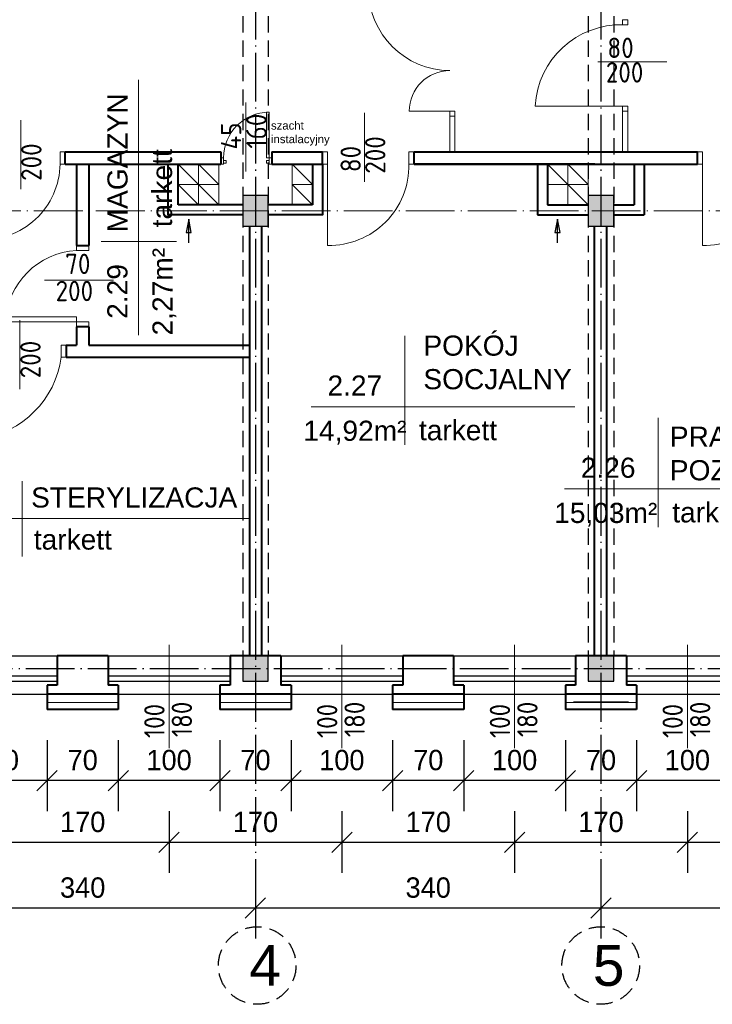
# Model space of a CAD drawing. Header units: millimetres. Extents: x -32003 to -19505, y 17931 to 29358.
# Tile 17 of 92: x -30806 to -30124, y 26534 to 27502. Entities that reach past the tile are written whole.
import ezdxf

# ---------------------------------------------------------------- set-up
doc = ezdxf.new("R2010")
doc.units = ezdxf.units.MM
doc.header["$PDMODE"] = 3
for name, pattern in [('ACAD_ISO03W100', [30, 12, -18]), ('ACAD_ISO04W100', [30.5, 24, -3, 0.5, -3]), ('KRESKOWA_X2', [12, 8, -4])]:
    doc.linetypes.add(name, pattern=pattern)
for name, color, linetype, lineweight in [('_wymiary', 1, 'Continuous', 9), ('drzwi', 140, 'Continuous', 13), ('KOMINY', 43, 'Continuous', 15), ('NR', 7, 'Continuous', 13), ('opisy drzwi', 40, 'Continuous', 13), ('opisy pom', 3, 'Continuous', 18), ('sciany', 4, 'Continuous', 40), ('symetria', 7, 'ACAD_ISO03W100', 5), ('SZRAF', 51, 'Continuous', 9), ('słupy', 2, 'Continuous', 30), ('ula-szraf', 40, 'Continuous', 9), ('ściana', 4, 'Continuous', 40)]:
    doc.layers.add(name, color=color, linetype=linetype, lineweight=lineweight)
doc.styles.add('ISO', font='isocp.shx')
doc.styles.add('ROMANS', font='ROMANS')
doc.styles.add('style1', font='ARIAL.TTF')
doc.styles.add('SYSTEM', font='TXT')
doc.linetypes.add('BATTING', pattern='A,0.0001,-0.1,[134,ltypeshp.shx,S=0.1,R=0,X=-0.1,Y=0],-0.2,[134,ltypeshp.shx,S=0.1,R=180,X=0.1,Y=0],-0.1', length=0.4001)
doc.dimstyles.new('Jacek2', dxfattribs={"dimscale": 2, "dimtxt": 10, "dimasz": 10, "dimexe": 15, "dimexo": 15, "dimgap": 5, "dimtad": 1, "dimdec": 0, "dimrnd": 0.5, "dimzin": 0, "dimdsep": 46, "dimtxsty": 'Standard', "dimblk": 'OBLIQUE', "dimcen": 0, "dimdle": 5, "dimadec": 1, "dimazin": 0, "dimtfac": 1, "dimtdec": 0, "dimtofl": 0, "dimtmove": 0, "dimatfit": 3, "dimfxl": 0, "dimtolj": 1, "dimtzin": 0, "dimarcsym": 0})

# ---------------------------------------------------------------- blocks, each defined once
blk = doc.blocks.new('_OBLIQUE')
at = {"color": 0, "linetype": 'ByBlock'}
blk.add_line((-0.5, -0.5), (0.5, 0.5), dxfattribs=at)
blk = doc.blocks.new('*D612')
at = {"layer": '_wymiary', "color": 0, "lineweight": -2}
for p, q in [((-30198.67, 26793.45), (-30198.67, 26723.65)), ((-30098.67, 26793.45), (-30098.67, 26723.65)), ((-30088.67, 26753.65), (-30208.67, 26753.65))]:
    blk.add_line(p, q, dxfattribs=at)
at = {"layer": 'Defpoints', "color": 0}
for p in [(-30198.67, 26823.45), (-30098.67, 26823.45), (-30198.67, 26753.65)]:
    blk.add_point(p, dxfattribs=at)
at = {"layer": '_wymiary', "color": 0, "lineweight": -2, "xscale": 20, "yscale": 20, "zscale": 20, "rotation": 180}
blk.add_blockref('_OBLIQUE', (-30198.67, 26753.65), dxfattribs=at)
at = {"layer": '_wymiary', "color": 0, "lineweight": -2, "xscale": 20, "yscale": 20, "zscale": 20}
blk.add_blockref('_OBLIQUE', (-30098.67, 26753.65), dxfattribs=at)
at = {"layer": '_wymiary', "color": 0, "insert": (-30148.67, 26773.65), "char_height": 20, "attachment_point": 5}
blk.add_mtext('\\A1;100', dxfattribs=at)
blk = doc.blocks.new('*D613')
at = {"layer": '_wymiary', "color": 0, "lineweight": -2}
for p, q in [((-30268.67, 26793.45), (-30268.67, 26723.65)), ((-30198.67, 26793.45), (-30198.67, 26723.65)), ((-30188.67, 26753.65), (-30278.67, 26753.65))]:
    blk.add_line(p, q, dxfattribs=at)
at = {"layer": 'Defpoints', "color": 0}
for p in [(-30268.67, 26823.45), (-30198.67, 26823.45), (-30268.67, 26753.65)]:
    blk.add_point(p, dxfattribs=at)
at = {"layer": '_wymiary', "color": 0, "lineweight": -2, "xscale": 20, "yscale": 20, "zscale": 20, "rotation": 180}
blk.add_blockref('_OBLIQUE', (-30268.67, 26753.65), dxfattribs=at)
at = {"layer": '_wymiary', "color": 0, "lineweight": -2, "xscale": 20, "yscale": 20, "zscale": 20}
blk.add_blockref('_OBLIQUE', (-30198.67, 26753.65), dxfattribs=at)
at = {"layer": '_wymiary', "color": 0, "insert": (-30233.67, 26773.65), "char_height": 20, "attachment_point": 5}
blk.add_mtext('\\A1;70', dxfattribs=at)
blk = doc.blocks.new('*D614')
at = {"layer": '_wymiary', "color": 0, "lineweight": -2}
for p, q in [((-30368.67, 26793.45), (-30368.67, 26723.65)), ((-30268.67, 26793.45), (-30268.67, 26723.65)), ((-30258.67, 26753.65), (-30378.67, 26753.65))]:
    blk.add_line(p, q, dxfattribs=at)
at = {"layer": 'Defpoints', "color": 0}
for p in [(-30368.67, 26823.45), (-30268.67, 26823.45), (-30368.67, 26753.65)]:
    blk.add_point(p, dxfattribs=at)
at = {"layer": '_wymiary', "color": 0, "lineweight": -2, "xscale": 20, "yscale": 20, "zscale": 20, "rotation": 180}
blk.add_blockref('_OBLIQUE', (-30368.67, 26753.65), dxfattribs=at)
at = {"layer": '_wymiary', "color": 0, "lineweight": -2, "xscale": 20, "yscale": 20, "zscale": 20}
blk.add_blockref('_OBLIQUE', (-30268.67, 26753.65), dxfattribs=at)
at = {"layer": '_wymiary', "color": 0, "insert": (-30318.67, 26773.65), "char_height": 20, "attachment_point": 5}
blk.add_mtext('\\A1;100', dxfattribs=at)
blk = doc.blocks.new('*D615')
at = {"layer": '_wymiary', "color": 0, "lineweight": -2}
for p, q in [((-30438.67, 26793.45), (-30438.67, 26723.65)), ((-30368.67, 26793.45), (-30368.67, 26723.65)), ((-30358.67, 26753.65), (-30448.67, 26753.65))]:
    blk.add_line(p, q, dxfattribs=at)
at = {"layer": 'Defpoints', "color": 0}
for p in [(-30438.67, 26823.45), (-30368.67, 26823.45), (-30438.67, 26753.65)]:
    blk.add_point(p, dxfattribs=at)
at = {"layer": '_wymiary', "color": 0, "lineweight": -2, "xscale": 20, "yscale": 20, "zscale": 20, "rotation": 180}
blk.add_blockref('_OBLIQUE', (-30438.67, 26753.65), dxfattribs=at)
at = {"layer": '_wymiary', "color": 0, "lineweight": -2, "xscale": 20, "yscale": 20, "zscale": 20}
blk.add_blockref('_OBLIQUE', (-30368.67, 26753.65), dxfattribs=at)
at = {"layer": '_wymiary', "color": 0, "insert": (-30403.67, 26773.65), "char_height": 20, "attachment_point": 5}
blk.add_mtext('\\A1;70', dxfattribs=at)
blk = doc.blocks.new('*D616')
at = {"layer": '_wymiary', "color": 0, "lineweight": -2}
for p, q in [((-30538.67, 26793.45), (-30538.67, 26723.65)), ((-30438.67, 26793.45), (-30438.67, 26723.65)), ((-30428.67, 26753.65), (-30548.67, 26753.65))]:
    blk.add_line(p, q, dxfattribs=at)
at = {"layer": 'Defpoints', "color": 0}
for p in [(-30538.67, 26823.45), (-30438.67, 26823.45), (-30538.67, 26753.65)]:
    blk.add_point(p, dxfattribs=at)
at = {"layer": '_wymiary', "color": 0, "lineweight": -2, "xscale": 20, "yscale": 20, "zscale": 20, "rotation": 180}
blk.add_blockref('_OBLIQUE', (-30538.67, 26753.65), dxfattribs=at)
at = {"layer": '_wymiary', "color": 0, "lineweight": -2, "xscale": 20, "yscale": 20, "zscale": 20}
blk.add_blockref('_OBLIQUE', (-30438.67, 26753.65), dxfattribs=at)
at = {"layer": '_wymiary', "color": 0, "insert": (-30488.67, 26773.65), "char_height": 20, "attachment_point": 5}
blk.add_mtext('\\A1;100', dxfattribs=at)
blk = doc.blocks.new('*D617')
at = {"layer": '_wymiary', "color": 0, "lineweight": -2}
for p, q in [((-30608.67, 26793.45), (-30608.67, 26723.65)), ((-30538.67, 26793.45), (-30538.67, 26723.65)), ((-30528.67, 26753.65), (-30618.67, 26753.65))]:
    blk.add_line(p, q, dxfattribs=at)
at = {"layer": 'Defpoints', "color": 0}
for p in [(-30608.67, 26823.45), (-30538.67, 26823.45), (-30608.67, 26753.65)]:
    blk.add_point(p, dxfattribs=at)
at = {"layer": '_wymiary', "color": 0, "lineweight": -2, "xscale": 20, "yscale": 20, "zscale": 20, "rotation": 180}
blk.add_blockref('_OBLIQUE', (-30608.67, 26753.65), dxfattribs=at)
at = {"layer": '_wymiary', "color": 0, "lineweight": -2, "xscale": 20, "yscale": 20, "zscale": 20}
blk.add_blockref('_OBLIQUE', (-30538.67, 26753.65), dxfattribs=at)
at = {"layer": '_wymiary', "color": 0, "insert": (-30573.67, 26773.65), "char_height": 20, "attachment_point": 5}
blk.add_mtext('\\A1;70', dxfattribs=at)
blk = doc.blocks.new('*D618')
at = {"layer": '_wymiary', "color": 0, "lineweight": -2}
for p, q in [((-30708.67, 26793.45), (-30708.67, 26723.65)), ((-30608.67, 26793.45), (-30608.67, 26723.65)), ((-30598.67, 26753.65), (-30718.67, 26753.65))]:
    blk.add_line(p, q, dxfattribs=at)
at = {"layer": 'Defpoints', "color": 0}
for p in [(-30708.67, 26823.45), (-30608.67, 26823.45), (-30708.67, 26753.65)]:
    blk.add_point(p, dxfattribs=at)
at = {"layer": '_wymiary', "color": 0, "lineweight": -2, "xscale": 20, "yscale": 20, "zscale": 20, "rotation": 180}
blk.add_blockref('_OBLIQUE', (-30708.67, 26753.65), dxfattribs=at)
at = {"layer": '_wymiary', "color": 0, "lineweight": -2, "xscale": 20, "yscale": 20, "zscale": 20}
blk.add_blockref('_OBLIQUE', (-30608.67, 26753.65), dxfattribs=at)
at = {"layer": '_wymiary', "color": 0, "insert": (-30658.67, 26773.65), "char_height": 20, "attachment_point": 5}
blk.add_mtext('\\A1;100', dxfattribs=at)
blk = doc.blocks.new('*D619')
at = {"layer": '_wymiary', "color": 0, "lineweight": -2}
for p, q in [((-30778.67, 26793.45), (-30778.67, 26723.65)), ((-30708.67, 26793.45), (-30708.67, 26723.65)), ((-30698.67, 26753.65), (-30788.67, 26753.65))]:
    blk.add_line(p, q, dxfattribs=at)
at = {"layer": 'Defpoints', "color": 0}
for p in [(-30778.67, 26823.45), (-30708.67, 26823.45), (-30778.67, 26753.65)]:
    blk.add_point(p, dxfattribs=at)
at = {"layer": '_wymiary', "color": 0, "lineweight": -2, "xscale": 20, "yscale": 20, "zscale": 20, "rotation": 180}
blk.add_blockref('_OBLIQUE', (-30778.67, 26753.65), dxfattribs=at)
at = {"layer": '_wymiary', "color": 0, "lineweight": -2, "xscale": 20, "yscale": 20, "zscale": 20}
blk.add_blockref('_OBLIQUE', (-30708.67, 26753.65), dxfattribs=at)
at = {"layer": '_wymiary', "color": 0, "insert": (-30743.67, 26773.65), "char_height": 20, "attachment_point": 5}
blk.add_mtext('\\A1;70', dxfattribs=at)
blk = doc.blocks.new('*D620')
at = {"layer": '_wymiary', "color": 0, "lineweight": -2}
for p, q in [((-30878.67, 26793.45), (-30878.67, 26723.65)), ((-30778.67, 26793.45), (-30778.67, 26723.65)), ((-30768.67, 26753.65), (-30888.67, 26753.65))]:
    blk.add_line(p, q, dxfattribs=at)
at = {"layer": 'Defpoints', "color": 0}
for p in [(-30878.67, 26823.45), (-30778.67, 26823.45), (-30878.67, 26753.65)]:
    blk.add_point(p, dxfattribs=at)
at = {"layer": '_wymiary', "color": 0, "lineweight": -2, "xscale": 20, "yscale": 20, "zscale": 20, "rotation": 180}
blk.add_blockref('_OBLIQUE', (-30878.67, 26753.65), dxfattribs=at)
at = {"layer": '_wymiary', "color": 0, "lineweight": -2, "xscale": 20, "yscale": 20, "zscale": 20}
blk.add_blockref('_OBLIQUE', (-30778.67, 26753.65), dxfattribs=at)
at = {"layer": '_wymiary', "color": 0, "insert": (-30828.67, 26773.65), "char_height": 20, "attachment_point": 5}
blk.add_mtext('\\A1;100', dxfattribs=at)
blk = doc.blocks.new('*D638')
at = {"layer": '_wymiary', "color": 0, "lineweight": -2}
for p, q in [((-30148.67, 26723.65), (-30148.67, 26662.84)), ((-29978.67, 26723.65), (-29978.67, 26662.84)), ((-29968.67, 26692.84), (-30158.67, 26692.84))]:
    blk.add_line(p, q, dxfattribs=at)
at = {"layer": 'Defpoints', "color": 0}
for p in [(-30148.67, 26753.65), (-29978.67, 26753.65), (-30148.67, 26692.84)]:
    blk.add_point(p, dxfattribs=at)
at = {"layer": '_wymiary', "color": 0, "lineweight": -2, "xscale": 20, "yscale": 20, "zscale": 20, "rotation": 180}
blk.add_blockref('_OBLIQUE', (-30148.67, 26692.84), dxfattribs=at)
at = {"layer": '_wymiary', "color": 0, "lineweight": -2, "xscale": 20, "yscale": 20, "zscale": 20}
blk.add_blockref('_OBLIQUE', (-29978.67, 26692.84), dxfattribs=at)
at = {"layer": '_wymiary', "color": 0, "insert": (-30063.67, 26712.84), "char_height": 20, "attachment_point": 5}
blk.add_mtext('\\A1;170', dxfattribs=at)
blk = doc.blocks.new('*D639')
at = {"layer": '_wymiary', "color": 0, "lineweight": -2}
for p, q in [((-30318.67, 26723.65), (-30318.67, 26662.84)), ((-30148.67, 26723.65), (-30148.67, 26662.84)), ((-30138.67, 26692.84), (-30328.67, 26692.84))]:
    blk.add_line(p, q, dxfattribs=at)
at = {"layer": 'Defpoints', "color": 0}
for p in [(-30318.67, 26753.65), (-30148.67, 26753.65), (-30318.67, 26692.84)]:
    blk.add_point(p, dxfattribs=at)
at = {"layer": '_wymiary', "color": 0, "lineweight": -2, "xscale": 20, "yscale": 20, "zscale": 20, "rotation": 180}
blk.add_blockref('_OBLIQUE', (-30318.67, 26692.84), dxfattribs=at)
at = {"layer": '_wymiary', "color": 0, "lineweight": -2, "xscale": 20, "yscale": 20, "zscale": 20}
blk.add_blockref('_OBLIQUE', (-30148.67, 26692.84), dxfattribs=at)
at = {"layer": '_wymiary', "color": 0, "insert": (-30233.67, 26712.84), "char_height": 20, "attachment_point": 5}
blk.add_mtext('\\A1;170', dxfattribs=at)
blk = doc.blocks.new('*D640')
at = {"layer": '_wymiary', "color": 0, "lineweight": -2}
for p, q in [((-30488.67, 26723.65), (-30488.67, 26662.84)), ((-30318.67, 26723.65), (-30318.67, 26662.84)), ((-30308.67, 26692.84), (-30498.67, 26692.84))]:
    blk.add_line(p, q, dxfattribs=at)
at = {"layer": 'Defpoints', "color": 0}
for p in [(-30488.67, 26753.65), (-30318.67, 26753.65), (-30488.67, 26692.84)]:
    blk.add_point(p, dxfattribs=at)
at = {"layer": '_wymiary', "color": 0, "lineweight": -2, "xscale": 20, "yscale": 20, "zscale": 20, "rotation": 180}
blk.add_blockref('_OBLIQUE', (-30488.67, 26692.84), dxfattribs=at)
at = {"layer": '_wymiary', "color": 0, "lineweight": -2, "xscale": 20, "yscale": 20, "zscale": 20}
blk.add_blockref('_OBLIQUE', (-30318.67, 26692.84), dxfattribs=at)
at = {"layer": '_wymiary', "color": 0, "insert": (-30403.67, 26712.84), "char_height": 20, "attachment_point": 5}
blk.add_mtext('\\A1;170', dxfattribs=at)
blk = doc.blocks.new('*D641')
at = {"layer": '_wymiary', "color": 0, "lineweight": -2}
for p, q in [((-30658.67, 26723.65), (-30658.67, 26662.84)), ((-30488.67, 26723.65), (-30488.67, 26662.84)), ((-30478.67, 26692.84), (-30668.67, 26692.84))]:
    blk.add_line(p, q, dxfattribs=at)
at = {"layer": 'Defpoints', "color": 0}
for p in [(-30658.67, 26753.65), (-30488.67, 26753.65), (-30658.67, 26692.84)]:
    blk.add_point(p, dxfattribs=at)
at = {"layer": '_wymiary', "color": 0, "lineweight": -2, "xscale": 20, "yscale": 20, "zscale": 20, "rotation": 180}
blk.add_blockref('_OBLIQUE', (-30658.67, 26692.84), dxfattribs=at)
at = {"layer": '_wymiary', "color": 0, "lineweight": -2, "xscale": 20, "yscale": 20, "zscale": 20}
blk.add_blockref('_OBLIQUE', (-30488.67, 26692.84), dxfattribs=at)
at = {"layer": '_wymiary', "color": 0, "insert": (-30573.67, 26712.84), "char_height": 20, "attachment_point": 5}
blk.add_mtext('\\A1;170', dxfattribs=at)
blk = doc.blocks.new('*D642')
at = {"layer": '_wymiary', "color": 0, "lineweight": -2}
for p, q in [((-30828.67, 26723.65), (-30828.67, 26662.84)), ((-30658.67, 26723.65), (-30658.67, 26662.84)), ((-30648.67, 26692.84), (-30838.67, 26692.84))]:
    blk.add_line(p, q, dxfattribs=at)
at = {"layer": 'Defpoints', "color": 0}
for p in [(-30828.67, 26753.65), (-30658.67, 26753.65), (-30828.67, 26692.84)]:
    blk.add_point(p, dxfattribs=at)
at = {"layer": '_wymiary', "color": 0, "lineweight": -2, "xscale": 20, "yscale": 20, "zscale": 20, "rotation": 180}
blk.add_blockref('_OBLIQUE', (-30828.67, 26692.84), dxfattribs=at)
at = {"layer": '_wymiary', "color": 0, "lineweight": -2, "xscale": 20, "yscale": 20, "zscale": 20}
blk.add_blockref('_OBLIQUE', (-30658.67, 26692.84), dxfattribs=at)
at = {"layer": '_wymiary', "color": 0, "insert": (-30743.67, 26712.84), "char_height": 20, "attachment_point": 5}
blk.add_mtext('\\A1;170', dxfattribs=at)
blk = doc.blocks.new('*D652')
at = {"layer": '_wymiary', "color": 0, "lineweight": -2}
for p, q in [((-29893.67, 26640.75), (-29893.67, 26598.27)), ((-30233.67, 26637.68), (-30233.67, 26598.27)), ((-29883.67, 26628.27), (-30243.67, 26628.27))]:
    blk.add_line(p, q, dxfattribs=at)
at = {"layer": 'Defpoints', "color": 0}
for p in [(-29893.67, 26670.75), (-30233.67, 26667.68), (-30233.67, 26628.27)]:
    blk.add_point(p, dxfattribs=at)
at = {"layer": '_wymiary', "color": 0, "lineweight": -2, "xscale": 20, "yscale": 20, "zscale": 20, "rotation": 180}
blk.add_blockref('_OBLIQUE', (-30233.67, 26628.27), dxfattribs=at)
at = {"layer": '_wymiary', "color": 0, "lineweight": -2, "xscale": 20, "yscale": 20, "zscale": 20}
blk.add_blockref('_OBLIQUE', (-29893.67, 26628.27), dxfattribs=at)
at = {"layer": '_wymiary', "color": 0, "insert": (-30063.67, 26648.27), "char_height": 20, "attachment_point": 5}
blk.add_mtext('\\A1;340', dxfattribs=at)
blk = doc.blocks.new('*D653')
at = {"layer": '_wymiary', "color": 0, "lineweight": -2}
for p, q in [((-30573.67, 26644.12), (-30573.67, 26598.27)), ((-30233.67, 26637.68), (-30233.67, 26598.27)), ((-30223.67, 26628.27), (-30583.67, 26628.27))]:
    blk.add_line(p, q, dxfattribs=at)
at = {"layer": 'Defpoints', "color": 0}
for p in [(-30573.67, 26674.12), (-30233.67, 26667.68), (-30573.67, 26628.27)]:
    blk.add_point(p, dxfattribs=at)
at = {"layer": '_wymiary', "color": 0, "lineweight": -2, "xscale": 20, "yscale": 20, "zscale": 20, "rotation": 180}
blk.add_blockref('_OBLIQUE', (-30573.67, 26628.27), dxfattribs=at)
at = {"layer": '_wymiary', "color": 0, "lineweight": -2, "xscale": 20, "yscale": 20, "zscale": 20}
blk.add_blockref('_OBLIQUE', (-30233.67, 26628.27), dxfattribs=at)
at = {"layer": '_wymiary', "color": 0, "insert": (-30403.67, 26648.27), "char_height": 20, "attachment_point": 5}
blk.add_mtext('\\A1;340', dxfattribs=at)
blk = doc.blocks.new('*D654')
at = {"layer": '_wymiary', "color": 0, "lineweight": -2}
for p, q in [((-30913.67, 26642.4), (-30913.67, 26598.27)), ((-30573.67, 26644.12), (-30573.67, 26598.27)), ((-30563.67, 26628.27), (-30923.67, 26628.27))]:
    blk.add_line(p, q, dxfattribs=at)
at = {"layer": 'Defpoints', "color": 0}
for p in [(-30913.67, 26672.4), (-30573.67, 26674.12), (-30913.67, 26628.27)]:
    blk.add_point(p, dxfattribs=at)
at = {"layer": '_wymiary', "color": 0, "lineweight": -2, "xscale": 20, "yscale": 20, "zscale": 20, "rotation": 180}
blk.add_blockref('_OBLIQUE', (-30913.67, 26628.27), dxfattribs=at)
at = {"layer": '_wymiary', "color": 0, "lineweight": -2, "xscale": 20, "yscale": 20, "zscale": 20}
blk.add_blockref('_OBLIQUE', (-30573.67, 26628.27), dxfattribs=at)
at = {"layer": '_wymiary', "color": 0, "insert": (-30743.67, 26648.27), "char_height": 20, "attachment_point": 5}
blk.add_mtext('\\A1;340', dxfattribs=at)

msp = doc.modelspace()

# ---------------------------------------------------------------- hatches: boundary and pattern name
at = {"layer": 'SZRAF'}
h = msp.add_hatch(color=256, dxfattribs=at)
h.dxf.hatch_style = 1
h.paths.add_polyline_path([(-30586.17, 27313.95), (-30573.67, 27313.95), (-30573.67, 27328.95), (-30586.17, 27328.95)])
h.paths.add_polyline_path([(-30573.67, 27313.95), (-30586.17, 27313.95), (-30586.17, 27298.95), (-30573.67, 27298.95)])
h.paths.add_polyline_path([(-30573.67, 27313.95), (-30561.17, 27313.95), (-30561.17, 27328.95), (-30573.67, 27328.95)])
h.paths.add_polyline_path([(-30573.67, 27298.95), (-30561.17, 27298.95), (-30561.17, 27313.95), (-30573.67, 27313.95)])
h = msp.add_hatch(color=256, dxfattribs=at)
h.dxf.hatch_style = 1
h.paths.add_polyline_path([(-30246.17, 27313.95), (-30233.67, 27313.95), (-30233.67, 27328.95), (-30246.17, 27328.95)])
h.paths.add_polyline_path([(-30233.67, 27313.95), (-30246.17, 27313.95), (-30246.17, 27298.95), (-30233.67, 27298.95)])
h.paths.add_polyline_path([(-30233.67, 27313.95), (-30221.17, 27313.95), (-30221.17, 27328.95), (-30233.67, 27328.95)])
h.paths.add_polyline_path([(-30233.67, 27298.95), (-30221.17, 27298.95), (-30221.17, 27313.95), (-30233.67, 27313.95)])
h = msp.add_hatch(color=256, dxfattribs=at)
h.dxf.hatch_style = 1
h.paths.add_polyline_path([(-30561.17, 26863.95), (-30561.17, 26876.45), (-30586.17, 26876.45), (-30586.17, 26863.95)])
h.paths.add_polyline_path([(-30561.17, 26851.45), (-30561.17, 26863.95), (-30586.17, 26863.95), (-30586.17, 26851.45)])
h = msp.add_hatch(color=256, dxfattribs=at)
h.dxf.hatch_style = 1
h.paths.add_polyline_path([(-30221.17, 26876.45), (-30246.17, 26876.45), (-30246.17, 26863.95), (-30221.17, 26863.95)])
h.paths.add_polyline_path([(-30221.17, 26863.95), (-30246.17, 26863.95), (-30246.17, 26851.45), (-30221.17, 26851.45)])

# ---------------------------------------------------------------- linework, layer by layer
at = {"linetype": 'KRESKOWA_X2', "ltscale": 2}
for p, q in [((-30586.17, 28201.45), (-30586.17, 26876.45)), ((-30561.17, 28201.45), (-30561.17, 26876.45)), ((-30246.17, 28201.45), (-30246.17, 26876.45)), ((-30221.17, 28201.45), (-30221.17, 26876.45))]:
    msp.add_line(p, q, dxfattribs=at)
at = {"linetype": 'ACAD_ISO04W100', "ltscale": 2}
for p, q in [((-30573.67, 28201.45), (-30573.67, 26609.84)), ((-30233.67, 28201.45), (-30233.67, 26609.88)), ((-31592.67, 26863.95), (-25930.18, 26863.95))]:
    msp.add_line(p, q, dxfattribs=at)
at = {"ltscale": 2}
for p, q in [((-31056.67, 26876.45), (-27491.67, 26876.45)), ((-31051.67, 26838.45), (-27545.67, 26838.45))]:
    msp.add_line(p, q, dxfattribs=at)
for p, q in [((-30888.67, 26856.52), (-30768.67, 26856.52)), ((-30718.67, 26856.52), (-30598.67, 26856.52)), ((-30548.67, 26856.52), (-30428.67, 26856.52)), ((-30378.67, 26856.52), (-30258.67, 26856.52)), ((-30208.67, 26856.52), (-30088.67, 26856.52)), ((-30888.67, 26851.45), (-30768.67, 26851.45)), ((-30718.67, 26851.45), (-30598.67, 26851.45)), ((-30548.67, 26851.45), (-30428.67, 26851.45)), ((-30378.67, 26851.45), (-30258.67, 26851.45)), ((-30208.67, 26851.45), (-30088.67, 26851.45))]:
    msp.add_line(p, q)
at = {"linetype": 'KRESKOWA_X2', "ltscale": 2}
for centre in [(-30571.97, 26571.73), (-30233.96, 26571.73)]:
    msp.add_circle(centre, 38.15, dxfattribs=at)
at = {"layer": 'drzwi'}
for p, q in [((-30212.41, 27416.95), (-30298.41, 27416.95)), ((-30382.41, 27411.95), (-30422.41, 27411.95)), ((-30382.41, 27371.95), (-30382.41, 27411.95)), ((-30377.41, 27411.95), (-30382.41, 27411.95)), ((-30377.41, 27406.95), (-30382.41, 27406.95)), ((-30377.41, 27371.95), (-30377.41, 27411.95)), ((-30212.41, 27371.95), (-30212.41, 27411.95)), ((-30212.41, 27411.95), (-30207.41, 27411.95)), ((-30207.41, 27371.95), (-30207.41, 27411.95)), ((-30502.67, 27365.95), (-30502.67, 27279.95)), ((-30133.87, 27365.95), (-30133.87, 27279.95))]:
    msp.add_line(p, q, dxfattribs=at)
for points in [[(-30207.41, 27496.95, 0), (-30207.41, 27501.95, 0), (-30212.41, 27501.95, 0), (-30212.41, 27496.95, 0), (-30207.41, 27496.95, 0)], [(-30207.41, 27416.95, 0), (-30207.41, 27411.95, 0), (-30212.41, 27411.95, 0), (-30212.41, 27416.95, 0), (-30207.41, 27416.95, 0)], [(-30560.17, 27365.94, 0), (-30562.66, 27365.94, 0), (-30562.66, 27410.9, 0), (-30560.17, 27410.9, 0), (-30560.17, 27365.94, 0)], [(-30765.89, 27371.95, 0), (-30760.89, 27371.95, 0), (-30760.89, 27359.95, 0), (-30765.89, 27359.95, 0), (-30765.89, 27371.95, 0)], [(-30502.67, 27371.95, 0), (-30507.67, 27371.95, 0), (-30507.67, 27359.95, 0), (-30502.67, 27359.95, 0), (-30502.67, 27371.95, 0)], [(-30422.67, 27371.95, 0), (-30417.67, 27371.95, 0), (-30417.67, 27359.95, 0), (-30422.67, 27359.95, 0), (-30422.67, 27371.95, 0)], [(-30133.87, 27371.95, 0), (-30138.87, 27371.95, 0), (-30138.87, 27359.95, 0), (-30133.87, 27359.95, 0), (-30133.87, 27371.95, 0)], [(-30605.12, 27359.95, 0), (-30607.62, 27359.95, 0), (-30607.62, 27365.94, 0), (-30605.12, 27365.94, 0), (-30605.12, 27359.95, 0)], [(-30605.12, 27360.95, 0), (-30602.62, 27360.95, 0), (-30602.62, 27363.44, 0), (-30605.12, 27363.44, 0), (-30605.12, 27360.95, 0)], [(-30560.17, 27360.95, 0), (-30562.66, 27360.95, 0), (-30562.66, 27363.44, 0), (-30560.17, 27363.44, 0), (-30560.17, 27360.95, 0)], [(-30560.17, 27359.95, 0), (-30557.67, 27359.95, 0), (-30557.67, 27365.94, 0), (-30560.17, 27365.94, 0), (-30560.17, 27359.95, 0)], [(-30737.67, 27274.85, 0), (-30737.67, 27279.85, 0), (-30749.67, 27279.85, 0), (-30749.67, 27274.85, 0), (-30737.67, 27274.85, 0)], [(-30749.67, 27204.85, 0), (-30749.67, 27209.85, 0), (-30819.67, 27209.85, 0), (-30819.67, 27204.85, 0), (-30749.67, 27204.85, 0)], [(-30737.67, 27204.85, 0), (-30737.67, 27199.85, 0), (-30749.67, 27199.85, 0), (-30749.67, 27204.85, 0), (-30737.67, 27204.85, 0)], [(-30764.8, 27181.95, 0), (-30759.8, 27181.95, 0), (-30759.8, 27169.95, 0), (-30764.8, 27169.95, 0), (-30764.8, 27181.95, 0)]]:
    msp.add_polyline3d(points, dxfattribs=at)
for centre, radius, start, end in [((-30382.41, 27531.95), 80, 180, 269.99935), ((-30213.9, 27412.34), 84.64, 88.31891, 176.87979), ((-30382.41, 27411.95), 40, 90.0007, 179.99941), ((-30560.17, 27365.94), 44.96, 90, 180), ((-30841.07, 27360.98), 75.18, 266.32254, 359.2156), ((-30501.22, 27358.5), 78.57, 268.94444, 1.05603), ((-30132.42, 27358.5), 78.57, 268.94444, 1.05603), ((-30745.94, 27201.12), 73.82, 92.89533, 177.10453), ((-30857.45, 27182.6), 93.51, 277.77323, 352.22687)]:
    msp.add_arc(centre, radius, start, end, dxfattribs=at)
at = {"layer": 'KOMINY'}
for p, q in [((-30669.67, 27359.95), (-30669.67, 27359.95)), ((-30649.67, 27359.95), (-30609.67, 27319.95)), ((-30649.67, 27319.95), (-30649.67, 27359.95)), ((-30629.67, 27319.95), (-30629.67, 27359.95)), ((-30629.67, 27359.95), (-30609.67, 27339.95)), ((-30609.67, 27319.95), (-30609.67, 27359.95)), ((-30537.67, 27359.95), (-30517.67, 27339.95)), ((-30286.17, 27359.95), (-30246.17, 27319.95)), ((-30266.17, 27359.95), (-30246.17, 27339.95)), ((-30609.67, 27339.95), (-30649.67, 27339.95)), ((-30649.67, 27339.95), (-30629.67, 27319.95)), ((-30537.67, 27339.95), (-30517.67, 27319.95))]:
    msp.add_line(p, q, dxfattribs=at)
for points in [[(-30517.67, 27339.95), (-30537.67, 27339.95), (-30537.67, 27359.95), (-30517.67, 27359.95)], [(-30266.17, 27339.95), (-30286.17, 27339.95), (-30286.17, 27359.95), (-30266.17, 27359.95)], [(-30246.17, 27339.95), (-30266.17, 27339.95), (-30266.17, 27359.95), (-30246.17, 27359.95)], [(-30517.67, 27319.95), (-30537.67, 27319.95), (-30537.67, 27339.95), (-30517.67, 27339.95)], [(-30266.17, 27319.95), (-30286.17, 27319.95), (-30286.17, 27339.95), (-30266.17, 27339.95)], [(-30246.17, 27319.95), (-30266.17, 27319.95), (-30266.17, 27339.95), (-30246.17, 27339.95)]]:
    msp.add_lwpolyline(points, close=True, dxfattribs=at)
at = {"layer": 'KOMINY', "lineweight": 30}
for points in [[(-30639.37, 27282.58), (-30639.37, 27305.84), (-30641.91, 27292.73), (-30636.79, 27292.73), (-30639.37, 27305.84)], [(-30276.45, 27282.58), (-30276.45, 27305.84), (-30278.99, 27292.73), (-30273.88, 27292.73), (-30276.45, 27305.84)]]:
    msp.add_lwpolyline(points, dxfattribs=at)
at = {"layer": 'opisy drzwi'}
for p, q in [((-30236.92, 27460.66), (-30169.05, 27460.66)), ((-30583.21, 27420.63), (-30583.21, 27352.76)), ((-30466.38, 27342.44), (-30466.38, 27410.31)), ((-30804.7, 27335.39), (-30804.7, 27403.26)), ((-30781.14, 27245.67), (-30713.26, 27245.67)), ((-30805.62, 27138.48), (-30805.63, 27206.35)), ((-30658.67, 26887.24), (-30658.67, 26785.48)), ((-30488.67, 26887.24), (-30488.67, 26785.48)), ((-30318.67, 26887.24), (-30318.67, 26785.48)), ((-30148.67, 26887.24), (-30148.67, 26785.48))]:
    msp.add_line(p, q, dxfattribs=at)
at = {"layer": 'opisy pom'}
for p, q in [((-30688.69, 27191.84), (-30688.69, 27442.91)), ((-30725.6, 27283.83), (-30651.23, 27283.83)), ((-30426.75, 27191), (-30426.75, 27083.77)), ((-30518.74, 27121.23), (-30259.51, 27121.23)), ((-30177.49, 27110.22), (-30177.49, 27002.99)), ((-30803.33, 27048.22), (-30803.33, 26973.85)), ((-30269.49, 27040.44), (-29882.48, 27040.44)), ((-30895.32, 27011.31), (-30579.67, 27011.31))]:
    msp.add_line(p, q, dxfattribs=at)
at = {"layer": 'sciany'}
for p, q in [((-30760.89, 27371.95), (-30607.62, 27371.95)), ((-30760.89, 27359.95), (-30760.89, 27371.95)), ((-30557.62, 27371.95), (-30507.67, 27371.95)), ((-30507.67, 27359.95), (-30507.67, 27371.95)), ((-30417.67, 27371.95), (-30138.87, 27371.95)), ((-30417.67, 27359.95), (-30417.67, 27371.95)), ((-30138.87, 27359.95), (-30138.87, 27371.95)), ((-30760.89, 27359.95), (-30607.62, 27359.95)), ((-30749.67, 27359.95), (-30749.67, 27279.85)), ((-30737.67, 27359.95), (-30737.67, 27279.85)), ((-30649.67, 27319.95), (-30649.67, 27359.95)), ((-30557.62, 27359.95), (-30507.67, 27359.95)), ((-30517.67, 27359.95), (-30517.67, 27319.95)), ((-30239.67, 27359.95), (-30417.67, 27359.95)), ((-30417.67, 27359.95), (-30138.87, 27359.95)), ((-30296.17, 27359.95), (-30296.17, 27309.95)), ((-30286.17, 27359.95), (-30286.17, 27319.95)), ((-30201.17, 27359.95), (-30201.17, 27319.95)), ((-30191.17, 27359.95), (-30191.17, 27309.95)), ((-30586.17, 27319.95), (-30649.67, 27319.95)), ((-30517.67, 27319.95), (-30561.17, 27319.95)), ((-30286.17, 27319.95), (-30246.17, 27319.95)), ((-30221.17, 27319.95), (-30201.17, 27319.95)), ((-30296.17, 27309.95), (-30246.17, 27309.95)), ((-30221.17, 27309.95), (-30191.17, 27309.95)), ((-30579.67, 27298.95), (-30579.67, 26876.45)), ((-30567.67, 27298.95), (-30567.67, 26876.45)), ((-30240.23, 27298.95), (-30240.23, 26876.45)), ((-30228.23, 27298.95), (-30228.23, 26876.45)), ((-30749.67, 27199.85), (-30749.67, 27181.95)), ((-30737.67, 27199.85), (-30737.67, 27181.95)), ((-30759.8, 27181.95), (-30749.67, 27181.95)), ((-30737.67, 27181.95), (-30579.67, 27181.95)), ((-30759.8, 27169.95), (-30579.67, 27169.95))]:
    msp.add_line(p, q, dxfattribs=at)
for points in [[(-30607.62, 27371.95), (-30607.62, 27359.95)], [(-30557.62, 27371.95), (-30557.62, 27359.95)], [(-30586.17, 27309.95), (-30659.67, 27309.95), (-30659.67, 27359.95), (-30607.62, 27359.95)], [(-30557.62, 27359.95), (-30507.67, 27359.95), (-30507.67, 27309.95), (-30561.17, 27309.95)]]:
    msp.add_lwpolyline(points, dxfattribs=at)
at = {"layer": 'symetria', "linetype": 'ACAD_ISO04W100', "ltscale": 2}
msp.add_line((-30913.67, 27313.95), (-25930.18, 27313.95), dxfattribs=at)
at = {"layer": 'SZRAF', "linetype": 'BATTING', "ltscale": 14}
for p, q in [((-30708.67, 26830.45), (-30778.67, 26830.45)), ((-30538.67, 26830.45), (-30608.67, 26830.45)), ((-30368.67, 26830.45), (-30438.67, 26830.45)), ((-30198.67, 26830.45), (-30268.67, 26830.45))]:
    msp.add_line(p, q, dxfattribs=at)
at = {"layer": 'słupy'}
for points in [[(-30586.17, 27298.95), (-30561.17, 27298.95), (-30561.17, 27328.95), (-30586.17, 27328.95)], [(-30246.17, 27298.95), (-30221.17, 27298.95), (-30221.17, 27328.95), (-30246.17, 27328.95)], [(-30246.17, 27298.95), (-30221.17, 27298.95), (-30221.17, 27328.95), (-30246.17, 27328.95)], [(-30586.17, 26851.45), (-30561.17, 26851.45), (-30561.17, 26876.45), (-30586.17, 26876.45)], [(-30246.17, 26851.45), (-30221.17, 26851.45), (-30221.17, 26876.45), (-30246.17, 26876.45)]]:
    msp.add_lwpolyline(points, close=True, dxfattribs=at)
at = {"layer": 'ula-szraf', "linetype": 'BATTING', "ltscale": 14}
msp.add_line((-30206.67, 26830.95), (-30260.67, 26830.95), dxfattribs=at)
at = {"layer": 'ściana'}
for p, q in [((-30749.67, 27279.85), (-30737.67, 27279.85)), ((-30737.67, 27199.85), (-30749.67, 27199.85)), ((-30759.8, 27181.95), (-30759.8, 27169.95)), ((-30718.67, 26876.45), (-30768.67, 26876.45)), ((-30768.67, 26876.45), (-30768.67, 26847.45)), ((-30718.67, 26876.45), (-30718.67, 26847.45)), ((-30548.67, 26876.45), (-30598.67, 26876.45)), ((-30598.67, 26876.45), (-30598.67, 26847.45)), ((-30548.67, 26876.45), (-30548.67, 26847.45)), ((-30378.67, 26876.45), (-30428.67, 26876.45)), ((-30428.67, 26876.45), (-30428.67, 26847.45)), ((-30378.67, 26876.45), (-30378.67, 26847.45)), ((-30208.67, 26876.45), (-30258.67, 26876.45)), ((-30258.67, 26876.45), (-30258.67, 26847.45)), ((-30208.67, 26876.45), (-30208.67, 26847.45)), ((-30778.67, 26847.45), (-30778.67, 26823.45)), ((-30768.67, 26847.45), (-30778.67, 26847.45)), ((-30708.67, 26847.45), (-30718.67, 26847.45)), ((-30708.67, 26847.45), (-30708.67, 26823.45)), ((-30608.67, 26847.45), (-30608.67, 26823.45)), ((-30598.67, 26847.45), (-30608.67, 26847.45)), ((-30538.67, 26847.45), (-30548.67, 26847.45)), ((-30538.67, 26847.45), (-30538.67, 26823.45)), ((-30438.67, 26847.45), (-30438.67, 26823.45)), ((-30428.67, 26847.45), (-30438.67, 26847.45)), ((-30368.67, 26847.45), (-30378.67, 26847.45)), ((-30368.67, 26847.45), (-30368.67, 26823.45)), ((-30268.67, 26847.45), (-30268.67, 26823.45)), ((-30258.67, 26847.45), (-30268.67, 26847.45)), ((-30198.67, 26847.45), (-30208.67, 26847.45)), ((-30198.67, 26847.45), (-30198.67, 26823.45)), ((-30708.67, 26838.45), (-30778.67, 26838.45)), ((-30538.67, 26838.45), (-30608.67, 26838.45)), ((-30368.67, 26838.45), (-30438.67, 26838.45)), ((-30198.67, 26838.45), (-30268.67, 26838.45)), ((-30708.67, 26823.45), (-30778.67, 26823.45)), ((-30538.67, 26823.45), (-30608.67, 26823.45)), ((-30368.67, 26823.45), (-30438.67, 26823.45)), ((-30198.67, 26823.45), (-30268.67, 26823.45))]:
    msp.add_line(p, q, dxfattribs=at)

# ---------------------------------------------------------------- texts
at = {"layer": 'NR', "ltscale": 5, "char_height": 40, "width": 65, "attachment_point": 1, "style": 'style1'}
for s, insert in [('4', (-30579.7, 26591.76)), ('5', (-30241.69, 26591.76))]:
    msp.add_mtext(s, dxfattribs=dict(at, insert=insert))
at = {"layer": 'opisy drzwi', "style": 'ISO'}
for s, rotation, p in [('80', 0.0002, (-30227.37, 27464.26)), ('200', 0.0002, (-30228.89, 27440.1)), ('160', 90, (-30562.65, 27375.19)), ('45', 90, (-30587.65, 27374.28)), ('200', 90, (-30784.14, 27343.42)), ('200', 90, (-30445.82, 27350.47)), ('80', 90, (-30469.98, 27351.99)), ('70', 0.00017, (-30760.94, 27251.76)), ('200', 0.00017, (-30770.32, 27225.11)), ('200', 90.00019, (-30785.06, 27149.29)), ('100', 90, (-30663.11, 26795.46)), ('180', 90, (-30636.08, 26796.37)), ('100', 90, (-30493.11, 26795.46)), ('180', 90, (-30466.08, 26796.37)), ('100', 90, (-30323.11, 26795.46)), ('180', 90, (-30296.08, 26796.37)), ('100', 90, (-30153.11, 26795.46)), ('180', 90, (-30126.08, 26796.37))]:
    msp.add_text(s, height=20, rotation=rotation, dxfattribs=at).set_placement(p)
at = {"layer": 'opisy pom', "char_height": 19.8, "attachment_point": 1, "style": 'SYSTEM'}
for s, insert, rotation in [('{\\fArial|b0|i0|c238|p34;MAGAZYN}', (-30719.32, 27292.74), 90.00002), ('{\\fArial|b0|i0|c238|p34;tarkett}', (-30675.55, 27297.76), 90), ('{\\fArial|b0|i0|c238|p34;2,27m²  }', (-30675.03, 27191.39), 90.00002), ('{\\fArial|b0|i0|c238|p34;2.29}', (-30719.47, 27207.78), 90.00002)]:
    msp.add_mtext(s, dxfattribs=dict(at, insert=insert, rotation=rotation))
at = {"layer": 'opisy pom', "attachment_point": 1}
for s, insert, char_height, style in [('{\\fArial|b0|i0|c238|p34;szacht\\Pinstalacyjny}', (-30558.41, 27401.86), 8, 'ROMANS'), ('{\\fArial|b0|i0|c238|p34;POKÓJ \\PSOCJALNY}', (-30408.45, 27191.32), 19.8, 'SYSTEM'), ('{\\fArial|b0|i0|c238|p34;2.27}', (-30502.8, 27152.02), 19.8, 'SYSTEM'), ('{\\fArial|b0|i0|c238|p34;14,92m²  }', (-30526.54, 27107.57), 19.8, 'SYSTEM'), ('{\\fArial|b0|i0|c238|p34;tarkett}', (-30412.82, 27108.09), 19.8, 'SYSTEM'), ('{\\fArial|b0|i0|c238|p34;PRACOWNIA ŻYWIENIA \\PPOZA I DOUSTROJOWEGO}', (-30165.94, 27101.75), 19.8, 'SYSTEM'), ('{\\fArial|b0|i0|c238|p34;2.26}', (-30253.55, 27071.23), 19.8, 'SYSTEM'), ('{\\fArial|b0|i0|c238|p34;STERYLIZACJA}', (-30794.42, 27041.94), 19.8, 'SYSTEM'), ('{\\fArial|b0|i0|c238|p34;15,03m²  }', (-30279.73, 27026.78), 19.8, 'SYSTEM'), ('{\\fArial|b0|i0|c238|p34;tarkett}', (-30163.57, 27027.31), 19.8, 'SYSTEM'), ('{\\fArial|b0|i0|c238|p34;tarkett}', (-30791.77, 27000.59), 19.8, 'SYSTEM')]:
    msp.add_mtext(s, dxfattribs=dict(at, insert=insert, char_height=char_height, style=style))

# ---------------------------------------------------------------- dimensions: what is measured, and where the dimension line sits
at = {"layer": '_wymiary'}
for base, p1, p2, picture, middle in [((-30878.67, 26753.65), (-30778.67, 26823.45), (-30878.67, 26823.45), '*D620', (-30828.67, 26773.65)), ((-30778.67, 26753.65), (-30708.67, 26823.45), (-30778.67, 26823.45), '*D619', (-30743.67, 26773.65)), ((-30708.67, 26753.65), (-30608.67, 26823.45), (-30708.67, 26823.45), '*D618', (-30658.67, 26773.65)), ((-30608.67, 26753.65), (-30538.67, 26823.45), (-30608.67, 26823.45), '*D617', (-30573.67, 26773.65)), ((-30538.67, 26753.65), (-30438.67, 26823.45), (-30538.67, 26823.45), '*D616', (-30488.67, 26773.65)), ((-30438.67, 26753.65), (-30368.67, 26823.45), (-30438.67, 26823.45), '*D615', (-30403.67, 26773.65)), ((-30368.67, 26753.65), (-30268.67, 26823.45), (-30368.67, 26823.45), '*D614', (-30318.67, 26773.65)), ((-30268.67, 26753.65), (-30198.67, 26823.45), (-30268.67, 26823.45), '*D613', (-30233.67, 26773.65)), ((-30198.67, 26753.65), (-30098.67, 26823.45), (-30198.67, 26823.45), '*D612', (-30148.67, 26773.65)), ((-30828.67, 26692.84), (-30658.67, 26753.65), (-30828.67, 26753.65), '*D642', (-30743.67, 26712.84)), ((-30658.67, 26692.84), (-30488.67, 26753.65), (-30658.67, 26753.65), '*D641', (-30573.67, 26712.84)), ((-30488.67, 26692.84), (-30318.67, 26753.65), (-30488.67, 26753.65), '*D640', (-30403.67, 26712.84)), ((-30318.67, 26692.84), (-30148.67, 26753.65), (-30318.67, 26753.65), '*D639', (-30233.67, 26712.84)), ((-30148.67, 26692.84), (-29978.67, 26753.65), (-30148.67, 26753.65), '*D638', (-30063.67, 26712.84)), ((-30913.67, 26628.27), (-30573.67, 26674.12), (-30913.67, 26672.4), '*D654', (-30743.67, 26648.27)), ((-30573.67, 26628.27), (-30233.67, 26667.68), (-30573.67, 26674.12), '*D653', (-30403.67, 26648.27)), ((-30233.67, 26628.27), (-29893.67, 26670.75), (-30233.67, 26667.68), '*D652', (-30063.67, 26648.27))]:
    dim = msp.add_linear_dim(base=base, p1=p1, p2=p2, dimstyle='Jacek2', override={"dimtmove": 1}, dxfattribs=at)
    dim.commit()
    dim.dimension.update_dxf_attribs({"geometry": picture, "text_midpoint": middle})

doc.saveas('drawing.dxf')
